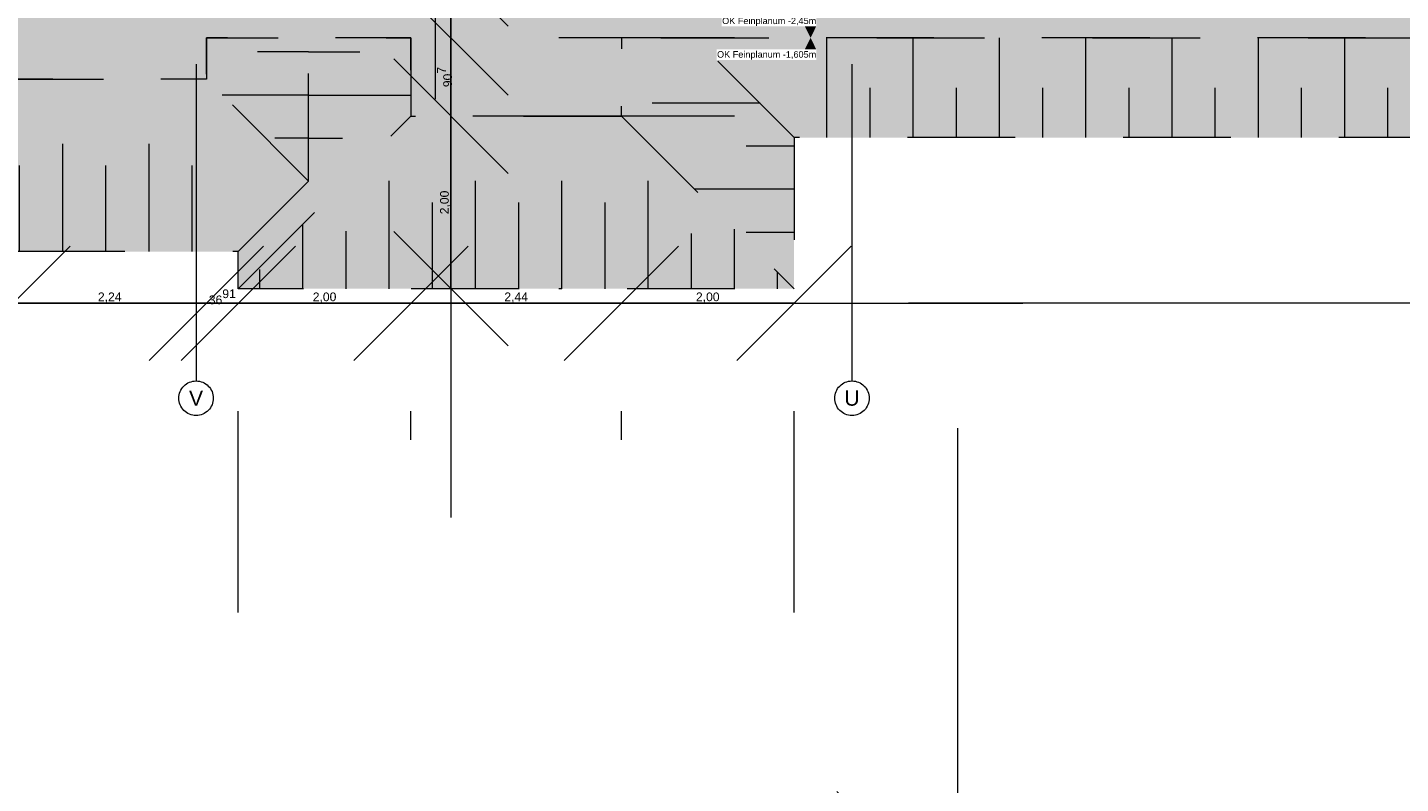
# Model space of a CAD drawing. Header units: metres. Extents: x -3716 to 31, y -1854 to 706.
# Tile 34 of 207: x -2430 to -2231, y -203 to -93. Entities that reach past the tile are written whole.
import ezdxf

# ---------------------------------------------------------------- set-up
doc = ezdxf.new("R2010")
doc.units = ezdxf.units.M
doc.header["$LTSCALE"] = 1.25
doc.header["$PDMODE"] = 1
doc.header["$PDSIZE"] = -2
for name, pattern in [('Linienart-34', [4.233, 2.116, -2.117]), ('Linienart-53', [5.291531, 3.175, -1.058062, 0.352704, -0.705764]), ('VW-01 Strichlinie kurz', [1.999894, 0.999947, -0.999947])]:
    doc.linetypes.add(name, pattern=pattern)
doc.layers.get('0').update_dxf_attribs({"lineweight": 25})
for name, color, linetype, lineweight in [('30 -32 Gründung-Baugrube', 7, 'VW-01 Strichlinie kurz', 9), ('70 -71 Achsen- 1 Gebäudeachsen', 7, 'Linienart-53', 18), ('70 -73 Bauteildarst.- 2 verdeckt 0.15', 7, 'Linienart-34', 15), ('Keine', 7, 'Continuous', 9)]:
    doc.layers.add(name, color=color, linetype=linetype, lineweight=lineweight)
doc.layers.add('70 -72 Beschriftung- 1 Beschriftung allgemein', color=7, linetype='Continuous', lineweight=9, true_color=0xff6633)
doc.layers.add('70 -76 Bemaßung- 2 Allgemein', color=7, linetype='Continuous', lineweight=5, true_color=0x6666cc)
doc.styles.add('Arial', font='arial.ttf')
doc.dimstyles.new('k+k_klein', dxfattribs={"dimtxt": 1.258608, "dimasz": 1.3255, "dimexe": 1.25, "dimexo": 3.75, "dimgap": 0.125, "dimtad": 1, "dimdec": 3, "dimtxsty": 'Arial', "dimblk": 'VW_SLASH', "dimblk1": 'VW_SLASH', "dimblk2": 'VW_SLASH', "dimcen": 0, "dimdle": 0.625, "dimadec": 3, "dimazin": 0, "dimtfac": 0.75, "dimtdec": 3, "dimtix": 1, "dimtmove": 0, "dimatfit": 0, "dimldrblk": 'VW_FILLEDARROW', "dimfxlon": 1, "dimfrac": 2, "dimtolj": 1, "dimarcsym": 0})
doc.dimstyles.new('SIA_DIN1356', dxfattribs={"dimtxt": 1.258608, "dimasz": 2.80603, "dimexe": 2.5, "dimexo": 3.75, "dimgap": 0.625, "dimtad": 1, "dimdec": 3, "dimtxsty": 'Arial', "dimblk": 'VW_SLASH-1', "dimblk1": 'VW_SLASH-1', "dimblk2": 'VW_SLASH-1', "dimcen": 0, "dimdle": 2.5, "dimadec": 3, "dimazin": 0, "dimtfac": 1, "dimtdec": 3, "dimtix": 1, "dimtmove": 0, "dimatfit": 0, "dimldrblk": 'VW_FILLEDARROW-1', "dimfxl": 1, "dimfrac": 2, "dimtolj": 1, "dimarcsym": 0})

# ---------------------------------------------------------------- blocks, each defined once
blk = doc.blocks.new('Gruppe-9')
at = {"layer": '70 -73 Bauteildarst.- 2 verdeckt 0.15', "flags": 128}
blk.add_lwpolyline([(-165.046, -39.997), (-164.046, -39.997), (-164.046, -43.097), (-165.046, -43.097)], close=True, dxfattribs=at)
blk = doc.blocks.new('Gruppe-11')
at = {"layer": '70 -73 Bauteildarst.- 2 verdeckt 0.15', "color": 7}
blk.add_blockref('Gruppe-9', (0, 0), dxfattribs=at)
blk = doc.blocks.new('Gruppe-26')
at = {"layer": '30 -32 Gründung-Baugrube', "color": 7, "transparency": 33554687}
for p, q in [((-160.511, -43.352), (-160.511, -42.197)), ((-159.511, -43.352), (-159.511, -42.197)), ((-158.511, -43.352), (-158.511, -42.197)), ((-157.511, -43.352), (-157.511, -42.197)), ((-156.511, -43.352), (-156.511, -42.197)), ((-155.511, -43.352), (-155.511, -42.197)), ((-154.511, -43.352), (-154.511, -42.197)), ((-160.011, -43.352), (-160.011, -42.775)), ((-159.011, -43.352), (-159.011, -42.775)), ((-158.011, -43.352), (-158.011, -42.775)), ((-157.011, -43.352), (-157.011, -42.775)), ((-156.011, -43.352), (-156.011, -42.775)), ((-155.011, -43.352), (-155.011, -42.775)), ((-154.011, -43.352), (-154.011, -42.775))]:
    blk.add_line(p, q, dxfattribs=at)
blk = doc.blocks.new('Gruppe-93')
at = {"layer": '30 -32 Gründung-Baugrube', "color": 7, "transparency": 33554687}
for p, q in [((-164.582, -45.104), (-164.582, -43.104)), ((-163.582, -45.104), (-163.582, -43.104)), ((-165.582, -45.104), (-165.582, -43.326)), ((-162.582, -45.104), (-162.582, -43.38)), ((-165.082, -45.104), (-165.082, -44.104)), ((-164.082, -45.104), (-164.082, -44.104)), ((-163.082, -45.104), (-163.082, -44.104)), ((-166.582, -45.104), (-166.582, -44.354)), ((-166.082, -45.104), (-166.082, -44.437)), ((-162.082, -45.104), (-162.082, -44.464)), ((-161.582, -45.104), (-161.582, -44.414)), ((-167.082, -45.104), (-167.082, -44.882)), ((-161.082, -45.104), (-161.082, -44.908))]:
    blk.add_line(p, q, dxfattribs=at)
blk = doc.blocks.new('Gruppe-94')
at = {"layer": '30 -32 Gründung-Baugrube', "color": 7, "transparency": 33554687}
for p, q in [((-166.517, -42.359), (-165.925, -42.359)), ((-166.517, -42.859), (-165.332, -42.859)), ((-166.517, -43.359), (-166.124, -43.359))]:
    blk.add_line(p, q, dxfattribs=at)
blk = doc.blocks.new('Gruppe-95')
at = {"layer": '30 -32 Gründung-Baugrube', "color": 7, "transparency": 33554687}
for p, q in [((-166.517, -42.359), (-167.109, -42.359)), ((-166.517, -42.859), (-167.519, -42.859)), ((-166.517, -43.359), (-166.909, -43.359))]:
    blk.add_line(p, q, dxfattribs=at)
blk = doc.blocks.new('Gruppe-96')
at = {"layer": '30 -32 Gründung-Baugrube', "color": 7, "transparency": 33554687}
for p, q in [((-173.365, -44.674), (-173.365, -42.674)), ((-172.365, -44.674), (-172.365, -42.674)), ((-169.365, -44.674), (-169.365, -42.674)), ((-168.365, -44.674), (-168.365, -42.674)), ((-174.365, -44.674), (-174.365, -42.896)), ((-170.365, -44.674), (-170.365, -43.104)), ((-171.365, -44.674), (-171.365, -43.206)), ((-173.865, -44.674), (-173.865, -43.674)), ((-172.865, -44.674), (-172.865, -43.674)), ((-171.865, -44.674), (-171.865, -43.674)), ((-170.865, -44.674), (-170.865, -43.674)), ((-169.865, -44.674), (-169.865, -43.674)), ((-168.865, -44.674), (-168.865, -43.674)), ((-167.865, -44.674), (-167.865, -43.674)), ((-175.365, -44.674), (-175.365, -43.785)), ((-174.865, -44.674), (-174.865, -44.007)), ((-175.865, -44.674), (-175.865, -44.452))]:
    blk.add_line(p, q, dxfattribs=at)
blk = doc.blocks.new('Gruppe-153')
at = {"layer": '30 -32 Gründung-Baugrube', "color": 7, "transparency": 33554687}
for p, q in [((-166.517, -43.859), (-166.517, -42.197)), ((-160.892, -43.352), (-162.047, -42.197)), ((-166.517, -43.859), (-167.701, -42.674)), ((-161.286, -42.952), (-162.892, -42.952)), ((-167.332, -45.104), (-165.332, -43.104)), ((-162.892, -43.104), (-160.892, -45.104)), ((-160.892, -43.452), (-161.447, -43.452)), ((-167.332, -44.674), (-166.517, -43.859)), ((-160.892, -43.952), (-162.044, -43.952)), ((-160.892, -44.452), (-161.447, -44.452))]:
    blk.add_line(p, q, dxfattribs=at)
for name in ['Gruppe-26', 'Gruppe-95', 'Gruppe-94', 'Gruppe-96', 'Gruppe-93']:
    blk.add_blockref(name, (0, 0), dxfattribs=at)
blk = doc.blocks.new('Gruppe-468')
at = {"color": 255}
blk.add_wipeout([(-161.731, -42.063), (-160.635, -42.063), (-160.635, -41.942), (-161.731, -41.942)], dxfattribs=at).dxf.layer = '70 -76 Bemaßung- 2 Allgemein'
at = {"layer": '70 -76 Bemaßung- 2 Allgemein', "color": 7, "linetype": 'Continuous'}
blk.add_solid([(-160.635, -42.063), (-160.701, -42.197), (-160.768, -42.063)], dxfattribs=at)
at = {"layer": '70 -76 Bemaßung- 2 Allgemein', "insert": (-160.635, -42.06), "char_height": 0.07552, "attachment_point": 9, "line_spacing_factor": 0.973705, "style": 'Arial'}
blk.add_mtext('OK Feinplanum -2,45m', dxfattribs=at)
blk = doc.blocks.new('Gruppe-470')
at = {"color": 255}
blk.add_wipeout([(-161.79, -42.452), (-160.635, -42.452), (-160.635, -42.33), (-161.79, -42.33)], dxfattribs=at).dxf.layer = '70 -76 Bemaßung- 2 Allgemein'
at = {"layer": '70 -76 Bemaßung- 2 Allgemein', "color": 7, "linetype": 'Continuous'}
blk.add_solid([(-160.635, -42.33), (-160.701, -42.197), (-160.768, -42.33)], dxfattribs=at)
at = {"layer": '70 -76 Bemaßung- 2 Allgemein', "insert": (-160.635, -42.449), "char_height": 0.07552, "attachment_point": 9, "line_spacing_factor": 0.973705, "style": 'Arial'}
blk.add_mtext('OK Feinplanum -1,605m', dxfattribs=at)
blk = doc.blocks.new('VW_SLASH')
at = {"color": 0, "linetype": 'ByBlock', "lineweight": -2, "transparency": 16777216}
blk.add_line((0.472, 0), (-1, 0), dxfattribs=at)
at = {"color": 0, "lineweight": 5, "transparency": 16777216, "flags": 128}
blk.add_lwpolyline([(0.5, 0.5), (-0.5, -0.5)], dxfattribs=at)
blk = doc.blocks.new('*D534')
at = {"layer": '70 -76 Bemaßung- 2 Allgemein', "color": 0, "lineweight": -2}
for p, q in [((-175.44, -45.272), (-176.766, -45.272)), ((-171.875, -45.272), (-174.115, -45.272)), ((-170.549, -45.272), (-169.224, -45.272)), ((-174.115, -46.424), (-174.115, -46.522)), ((-171.875, -46.424), (-171.875, -46.522))]:
    blk.add_line(p, q, dxfattribs=at)
at = {"layer": 'Defpoints', "color": 0}
for p in [(-174.115, -42.674), (-171.875, -42.674), (-174.115, -45.272)]:
    blk.add_point(p, dxfattribs=at)
at = {"layer": '70 -76 Bemaßung- 2 Allgemein', "color": 0, "lineweight": -2, "xscale": 1.32550048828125, "yscale": 1.32550048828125, "zscale": 1.32550048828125}
blk.add_blockref('VW_SLASH', (-174.115, -45.272), dxfattribs=at)
at = {"layer": '70 -76 Bemaßung- 2 Allgemein', "color": 0, "lineweight": -2, "xscale": 1.32550048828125, "yscale": 1.32550048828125, "zscale": 1.32550048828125, "rotation": 180}
blk.add_blockref('VW_SLASH', (-171.875, -45.272), dxfattribs=at)
at = {"layer": '70 -76 Bemaßung- 2 Allgemein', "color": 0, "insert": (-172.995, -45.207), "char_height": 0.1007, "attachment_point": 5, "style": 'Arial'}
blk.add_mtext('\\A1;2,24', dxfattribs=at)
blk = doc.blocks.new('VW_FILLEDARROW')
at = {"linetype": 'Continuous', "lineweight": 0, "transparency": 16777216}
blk.add_hatch(color=0, dxfattribs=at).paths.add_polyline_path([(-2.829, 0.758), (0, 0), (-2.829, -0.758)])
at = {"color": 0, "lineweight": 5, "transparency": 16777216, "flags": 128}
blk.add_lwpolyline([(-2.829, 0.758), (0, 0), (-2.829, -0.758)], close=True, dxfattribs=at)
blk = doc.blocks.new('*D535')
at = {"layer": '70 -76 Bemaßung- 2 Allgemein', "color": 0, "lineweight": -2}
for p, q in [((-173.2, -45.272), (-174.526, -45.272)), ((-169.941, -45.272), (-171.875, -45.272)), ((-168.616, -45.272), (-167.29, -45.272)), ((-171.875, -46.424), (-171.875, -46.522)), ((-169.941, -46.424), (-169.941, -46.522))]:
    blk.add_line(p, q, dxfattribs=at)
at = {"layer": 'Defpoints', "color": 0}
for p in [(-171.875, -42.674), (-169.941, -42.674), (-171.875, -45.272)]:
    blk.add_point(p, dxfattribs=at)
at = {"layer": '70 -76 Bemaßung- 2 Allgemein', "color": 0, "lineweight": -2, "xscale": 1.32550048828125, "yscale": 1.32550048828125, "zscale": 1.32550048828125}
blk.add_blockref('VW_SLASH', (-171.875, -45.272), dxfattribs=at)
at = {"layer": '70 -76 Bemaßung- 2 Allgemein', "color": 0, "lineweight": -2, "xscale": 1.32550048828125, "yscale": 1.32550048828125, "zscale": 1.32550048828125, "rotation": 180}
blk.add_blockref('VW_SLASH', (-169.941, -45.272), dxfattribs=at)
at = {"layer": '70 -76 Bemaßung- 2 Allgemein', "color": 0, "insert": (-170.908, -45.189), "char_height": 0.10069, "attachment_point": 5, "style": 'Arial'}
blk.add_mtext('\\A1;1,93\\S33^ ;', dxfattribs=at)
blk = doc.blocks.new('*D536')
at = {"layer": '70 -76 Bemaßung- 2 Allgemein', "color": 0, "lineweight": -2}
for p, q in [((-171.267, -45.272), (-172.592, -45.272)), ((-167.701, -45.272), (-169.941, -45.272)), ((-166.376, -45.272), (-165.05, -45.272)), ((-169.941, -46.424), (-169.941, -46.522)), ((-167.701, -46.424), (-167.701, -46.522))]:
    blk.add_line(p, q, dxfattribs=at)
at = {"layer": 'Defpoints', "color": 0}
for p in [(-169.941, -42.674), (-167.701, -42.674), (-169.941, -45.272)]:
    blk.add_point(p, dxfattribs=at)
at = {"layer": '70 -76 Bemaßung- 2 Allgemein', "color": 0, "lineweight": -2, "xscale": 1.32550048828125, "yscale": 1.32550048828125, "zscale": 1.32550048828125}
blk.add_blockref('VW_SLASH', (-169.941, -45.272), dxfattribs=at)
at = {"layer": '70 -76 Bemaßung- 2 Allgemein', "color": 0, "lineweight": -2, "xscale": 1.32550048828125, "yscale": 1.32550048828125, "zscale": 1.32550048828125, "rotation": 180}
blk.add_blockref('VW_SLASH', (-167.701, -45.272), dxfattribs=at)
at = {"layer": '70 -76 Bemaßung- 2 Allgemein', "color": 0, "insert": (-168.821, -45.207), "char_height": 0.1007, "attachment_point": 5, "style": 'Arial'}
blk.add_mtext('\\A1;2,24', dxfattribs=at)
blk = doc.blocks.new('*D537')
at = {"layer": '70 -76 Bemaßung- 2 Allgemein', "color": 0, "lineweight": -2}
for p, q in [((-169.027, -45.272), (-170.352, -45.272)), ((-167.332, -45.272), (-167.701, -45.272)), ((-166.007, -45.272), (-164.681, -45.272)), ((-167.701, -46.424), (-167.701, -46.522)), ((-167.332, -48.854), (-167.332, -46.522))]:
    blk.add_line(p, q, dxfattribs=at)
at = {"layer": 'Defpoints', "color": 0}
for p in [(-167.701, -42.674), (-167.332, -45.104), (-167.701, -45.272)]:
    blk.add_point(p, dxfattribs=at)
at = {"layer": '70 -76 Bemaßung- 2 Allgemein', "color": 0, "lineweight": -2, "xscale": 1.32550048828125, "yscale": 1.32550048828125, "zscale": 1.32550048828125}
blk.add_blockref('VW_SLASH', (-167.701, -45.272), dxfattribs=at)
at = {"layer": '70 -76 Bemaßung- 2 Allgemein', "color": 0, "lineweight": -2, "xscale": 1.32550048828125, "yscale": 1.32550048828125, "zscale": 1.32550048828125, "rotation": 180}
blk.add_blockref('VW_SLASH', (-167.332, -45.272), dxfattribs=at)
at = {"layer": '70 -76 Bemaßung- 2 Allgemein', "color": 0, "insert": (-167.517, -45.198), "char_height": 0.10069, "attachment_point": 5, "style": 'Arial'}
blk.add_mtext('\\A1;36\\S91^ ;', dxfattribs=at)
blk = doc.blocks.new('*D538')
at = {"layer": '70 -76 Bemaßung- 2 Allgemein', "color": 0, "lineweight": -2}
for p, q in [((-168.658, -45.272), (-169.983, -45.272)), ((-165.332, -45.272), (-167.332, -45.272)), ((-164.007, -45.272), (-162.681, -45.272)), ((-167.332, -48.854), (-167.332, -46.522)), ((-165.332, -46.854), (-165.332, -46.522))]:
    blk.add_line(p, q, dxfattribs=at)
at = {"layer": 'Defpoints', "color": 0}
for p in [(-165.332, -43.104), (-167.332, -45.104), (-167.332, -45.272)]:
    blk.add_point(p, dxfattribs=at)
at = {"layer": '70 -76 Bemaßung- 2 Allgemein', "color": 0, "lineweight": -2, "xscale": 1.32550048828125, "yscale": 1.32550048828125, "zscale": 1.32550048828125}
blk.add_blockref('VW_SLASH', (-167.332, -45.272), dxfattribs=at)
at = {"layer": '70 -76 Bemaßung- 2 Allgemein', "color": 0, "lineweight": -2, "xscale": 1.32550048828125, "yscale": 1.32550048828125, "zscale": 1.32550048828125, "rotation": 180}
blk.add_blockref('VW_SLASH', (-165.332, -45.272), dxfattribs=at)
at = {"layer": '70 -76 Bemaßung- 2 Allgemein', "color": 0, "insert": (-166.332, -45.207), "char_height": 0.1007, "attachment_point": 5, "style": 'Arial'}
blk.add_mtext('\\A1;2,00', dxfattribs=at)
blk = doc.blocks.new('*D539')
at = {"layer": '70 -76 Bemaßung- 2 Allgemein', "color": 0, "lineweight": -2}
for p, q in [((-166.658, -45.272), (-167.983, -45.272)), ((-162.892, -45.272), (-165.332, -45.272)), ((-161.567, -45.272), (-160.241, -45.272)), ((-165.332, -46.854), (-165.332, -46.522)), ((-162.892, -46.854), (-162.892, -46.522))]:
    blk.add_line(p, q, dxfattribs=at)
at = {"layer": 'Defpoints', "color": 0}
for p in [(-165.332, -43.104), (-162.892, -43.104), (-165.332, -45.272)]:
    blk.add_point(p, dxfattribs=at)
at = {"layer": '70 -76 Bemaßung- 2 Allgemein', "color": 0, "lineweight": -2, "xscale": 1.32550048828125, "yscale": 1.32550048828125, "zscale": 1.32550048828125}
blk.add_blockref('VW_SLASH', (-165.332, -45.272), dxfattribs=at)
at = {"layer": '70 -76 Bemaßung- 2 Allgemein', "color": 0, "lineweight": -2, "xscale": 1.32550048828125, "yscale": 1.32550048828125, "zscale": 1.32550048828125, "rotation": 180}
blk.add_blockref('VW_SLASH', (-162.892, -45.272), dxfattribs=at)
at = {"layer": '70 -76 Bemaßung- 2 Allgemein', "color": 0, "insert": (-164.112, -45.207), "char_height": 0.1007, "attachment_point": 5, "style": 'Arial'}
blk.add_mtext('\\A1;2,44', dxfattribs=at)
blk = doc.blocks.new('*D540')
at = {"layer": '70 -76 Bemaßung- 2 Allgemein', "color": 0, "lineweight": -2}
for p, q in [((-164.218, -45.272), (-165.543, -45.272)), ((-160.892, -45.272), (-162.892, -45.272)), ((-159.567, -45.272), (-158.241, -45.272)), ((-162.892, -46.854), (-162.892, -46.522)), ((-160.892, -48.854), (-160.892, -46.522))]:
    blk.add_line(p, q, dxfattribs=at)
at = {"layer": 'Defpoints', "color": 0}
for p in [(-162.892, -43.104), (-160.892, -45.104), (-162.892, -45.272)]:
    blk.add_point(p, dxfattribs=at)
at = {"layer": '70 -76 Bemaßung- 2 Allgemein', "color": 0, "lineweight": -2, "xscale": 1.32550048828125, "yscale": 1.32550048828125, "zscale": 1.32550048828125}
blk.add_blockref('VW_SLASH', (-162.892, -45.272), dxfattribs=at)
at = {"layer": '70 -76 Bemaßung- 2 Allgemein', "color": 0, "lineweight": -2, "xscale": 1.32550048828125, "yscale": 1.32550048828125, "zscale": 1.32550048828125, "rotation": 180}
blk.add_blockref('VW_SLASH', (-160.892, -45.272), dxfattribs=at)
at = {"layer": '70 -76 Bemaßung- 2 Allgemein', "color": 0, "insert": (-161.892, -45.207), "char_height": 0.1007, "attachment_point": 5, "style": 'Arial'}
blk.add_mtext('\\A1;2,00', dxfattribs=at)
blk = doc.blocks.new('*D541')
at = {"layer": '70 -76 Bemaßung- 2 Allgemein', "color": 0, "lineweight": -2}
for p, q in [((-100.79, -45.272), (-159.567, -45.272)), ((-160.892, -48.854), (-160.892, -46.522)), ((-99.465, -48.424), (-99.465, -46.522))]:
    blk.add_line(p, q, dxfattribs=at)
at = {"layer": 'Defpoints', "color": 0}
for p in [(-99.465, -44.674), (-160.892, -45.104), (-160.892, -45.272)]:
    blk.add_point(p, dxfattribs=at)
at = {"layer": '70 -76 Bemaßung- 2 Allgemein', "color": 0, "lineweight": -2, "xscale": 1.32550048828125, "yscale": 1.32550048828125, "zscale": 1.32550048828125, "rotation": 180}
blk.add_blockref('VW_SLASH', (-160.892, -45.272), dxfattribs=at)
at = {"layer": '70 -76 Bemaßung- 2 Allgemein', "color": 0, "lineweight": -2, "xscale": 1.32550048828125, "yscale": 1.32550048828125, "zscale": 1.32550048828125}
blk.add_blockref('VW_SLASH', (-99.465, -45.272), dxfattribs=at)
at = {"layer": '70 -76 Bemaßung- 2 Allgemein', "color": 0, "insert": (-130.179, -45.189), "char_height": 0.10069, "attachment_point": 5, "style": 'Arial'}
blk.add_mtext('\\A1;61,42\\S76^ ;', dxfattribs=at)
blk = doc.blocks.new('*D705')
at = {"layer": '70 -76 Bemaßung- 2 Allgemein', "color": 0, "lineweight": -2}
for p, q in [((-164.868, -37.834), (-164.868, -36.508)), ((-164.868, -39.447), (-164.868, -39.159)), ((-162.427, -39.159), (-163.618, -39.159)), ((-168.071, -39.447), (-166.118, -39.447)), ((-164.868, -40.773), (-164.868, -42.098))]:
    blk.add_line(p, q, dxfattribs=at)
at = {"layer": 'Defpoints', "color": 0}
for p in [(-166.177, -39.159), (-164.868, -39.159), (-164.321, -39.447)]:
    blk.add_point(p, dxfattribs=at)
at = {"layer": '70 -76 Bemaßung- 2 Allgemein', "color": 0, "lineweight": -2, "xscale": 1.32550048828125, "yscale": 1.32550048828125, "zscale": 1.32550048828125}
for p, rotation in [((-164.868, -39.159), 270), ((-164.868, -39.447), 90)]:
    blk.add_blockref('VW_SLASH', p, dxfattribs=dict(at, rotation=rotation))
at = {"layer": '70 -76 Bemaßung- 2 Allgemein', "color": 0, "insert": (-164.942, -39.303), "char_height": 0.10069, "attachment_point": 5, "rotation": 90, "style": 'Arial'}
blk.add_mtext('\\A1;28\\S8^ ;', dxfattribs=at)
blk = doc.blocks.new('*D706')
at = {"layer": '70 -76 Bemaßung- 2 Allgemein', "color": 0, "lineweight": -2}
for p, q in [((-164.868, -38.122), (-164.868, -36.796)), ((-168.071, -39.447), (-166.118, -39.447)), ((-164.868, -40.004), (-164.868, -39.447)), ((-161.582, -40.004), (-163.618, -40.004)), ((-164.868, -41.33), (-164.868, -42.655))]:
    blk.add_line(p, q, dxfattribs=at)
at = {"layer": 'Defpoints', "color": 0}
for p in [(-164.868, -39.447), (-164.321, -39.447), (-165.332, -40.004)]:
    blk.add_point(p, dxfattribs=at)
at = {"layer": '70 -76 Bemaßung- 2 Allgemein', "color": 0, "lineweight": -2, "xscale": 1.32550048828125, "yscale": 1.32550048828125, "zscale": 1.32550048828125}
for p, rotation in [((-164.868, -39.447), 270), ((-164.868, -40.004), 90)]:
    blk.add_blockref('VW_SLASH', p, dxfattribs=dict(at, rotation=rotation))
at = {"layer": '70 -76 Bemaßung- 2 Allgemein', "color": 0, "insert": (-164.941, -39.726), "char_height": 0.10069, "attachment_point": 5, "rotation": 90, "style": 'Arial'}
blk.add_mtext('\\A1;55\\S7^ ;', dxfattribs=at)
blk = doc.blocks.new('*D707')
at = {"layer": '70 -76 Bemaßung- 2 Allgemein', "color": 0, "lineweight": -2}
for p, q in [((-164.868, -38.679), (-164.868, -37.353)), ((-164.868, -41.397), (-164.868, -40.004)), ((-161.582, -40.004), (-163.618, -40.004)), ((-161.582, -41.397), (-163.618, -41.397)), ((-164.868, -42.723), (-164.868, -44.048))]:
    blk.add_line(p, q, dxfattribs=at)
at = {"layer": 'Defpoints', "color": 0}
for p in [(-165.332, -40.004), (-164.868, -40.004), (-165.332, -41.397)]:
    blk.add_point(p, dxfattribs=at)
at = {"layer": '70 -76 Bemaßung- 2 Allgemein', "color": 0, "lineweight": -2, "xscale": 1.32550048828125, "yscale": 1.32550048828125, "zscale": 1.32550048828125}
for p, rotation in [((-164.868, -40.004), 270), ((-164.868, -41.397), 90)]:
    blk.add_blockref('VW_SLASH', p, dxfattribs=dict(at, rotation=rotation))
at = {"layer": '70 -76 Bemaßung- 2 Allgemein', "color": 0, "insert": (-164.951, -40.701), "char_height": 0.10069, "attachment_point": 5, "rotation": 90, "style": 'Arial'}
blk.add_mtext('\\A1;1,39\\S3^ ;', dxfattribs=at)
blk = doc.blocks.new('*D708')
at = {"layer": '70 -76 Bemaßung- 2 Allgemein', "color": 0, "lineweight": -2}
for p, q in [((-164.868, -40.072), (-164.868, -38.746)), ((-164.868, -42.197), (-164.868, -41.397)), ((-161.582, -41.397), (-163.618, -41.397)), ((-161.582, -42.197), (-163.618, -42.197)), ((-164.868, -43.523), (-164.868, -44.848))]:
    blk.add_line(p, q, dxfattribs=at)
at = {"layer": 'Defpoints', "color": 0}
for p in [(-165.332, -41.397), (-164.868, -41.397), (-165.332, -42.197)]:
    blk.add_point(p, dxfattribs=at)
at = {"layer": '70 -76 Bemaßung- 2 Allgemein', "color": 0, "lineweight": -2, "xscale": 1.32550048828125, "yscale": 1.32550048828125, "zscale": 1.32550048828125}
for p, rotation in [((-164.868, -41.397), 270), ((-164.868, -42.197), 90)]:
    blk.add_blockref('VW_SLASH', p, dxfattribs=dict(at, rotation=rotation))
at = {"layer": '70 -76 Bemaßung- 2 Allgemein', "color": 0, "insert": (-164.925, -41.797), "char_height": 0.1007, "attachment_point": 5, "rotation": 90, "style": 'Arial'}
blk.add_mtext('\\A1;80', dxfattribs=at)
blk = doc.blocks.new('*D709')
at = {"layer": '70 -76 Bemaßung- 2 Allgemein', "color": 0, "lineweight": -2}
for p, q in [((-164.868, -40.872), (-164.868, -39.546)), ((-164.868, -43.104), (-164.868, -42.197)), ((-161.582, -42.197), (-163.618, -42.197)), ((-161.582, -43.104), (-163.618, -43.104)), ((-164.868, -44.43), (-164.868, -45.755))]:
    blk.add_line(p, q, dxfattribs=at)
at = {"layer": 'Defpoints', "color": 0}
for p in [(-165.332, -42.197), (-164.868, -42.197), (-165.332, -43.104)]:
    blk.add_point(p, dxfattribs=at)
at = {"layer": '70 -76 Bemaßung- 2 Allgemein', "color": 0, "lineweight": -2, "xscale": 1.32550048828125, "yscale": 1.32550048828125, "zscale": 1.32550048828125}
for p, rotation in [((-164.868, -42.197), 270), ((-164.868, -43.104), 90)]:
    blk.add_blockref('VW_SLASH', p, dxfattribs=dict(at, rotation=rotation))
at = {"layer": '70 -76 Bemaßung- 2 Allgemein', "color": 0, "insert": (-164.941, -42.651), "char_height": 0.10069, "attachment_point": 5, "rotation": 90, "style": 'Arial'}
blk.add_mtext('\\A1;90\\S7^ ;', dxfattribs=at)
blk = doc.blocks.new('*D710')
at = {"layer": '70 -76 Bemaßung- 2 Allgemein', "color": 0, "lineweight": -2}
for p, q in [((-164.868, -41.779), (-164.868, -40.453)), ((-164.868, -45.104), (-164.868, -43.104)), ((-161.582, -43.104), (-163.618, -43.104)), ((-163.582, -45.104), (-163.618, -45.104)), ((-164.868, -46.43), (-164.868, -47.755))]:
    blk.add_line(p, q, dxfattribs=at)
at = {"layer": 'Defpoints', "color": 0}
for p in [(-165.332, -43.104), (-164.868, -43.104), (-167.332, -45.104)]:
    blk.add_point(p, dxfattribs=at)
at = {"layer": '70 -76 Bemaßung- 2 Allgemein', "color": 0, "lineweight": -2, "xscale": 1.32550048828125, "yscale": 1.32550048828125, "zscale": 1.32550048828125}
for p, rotation in [((-164.868, -43.104), 270), ((-164.868, -45.104), 90)]:
    blk.add_blockref('VW_SLASH', p, dxfattribs=dict(at, rotation=rotation))
at = {"layer": '70 -76 Bemaßung- 2 Allgemein', "color": 0, "insert": (-164.934, -44.104), "char_height": 0.1007, "attachment_point": 5, "rotation": 90, "style": 'Arial'}
blk.add_mtext('\\A1;2,00', dxfattribs=at)
blk = doc.blocks.new('_Achsen (3D)')
at = {"layer": '70 -71 Achsen- 1 Gebäudeachsen', "transparency": 33554687}
for p, q in [((-167.821, 3.8), (-167.821, -46.172)), ((-160.221, 3.8), (-160.221, -46.172))]:
    blk.add_line(p, q, dxfattribs=at)
at = {"color": 255, "transparency": 33554687}
for points in [[(-167.821, -46.172), (-167.801, -46.173), (-167.782, -46.176), (-167.763, -46.181), (-167.744, -46.187), (-167.727, -46.196), (-167.71, -46.206), (-167.694, -46.217), (-167.68, -46.231), (-167.666, -46.245), (-167.655, -46.261), (-167.645, -46.278), (-167.636, -46.296), (-167.63, -46.314), (-167.625, -46.333), (-167.622, -46.352), (-167.621, -46.372), (-167.622, -46.392), (-167.625, -46.411), (-167.63, -46.43), (-167.636, -46.449), (-167.645, -46.466), (-167.655, -46.483), (-167.666, -46.499), (-167.68, -46.513), (-167.694, -46.527), (-167.71, -46.538), (-167.727, -46.548), (-167.744, -46.557), (-167.763, -46.563), (-167.782, -46.568), (-167.801, -46.571), (-167.821, -46.572), (-167.841, -46.571), (-167.86, -46.568), (-167.879, -46.563), (-167.898, -46.557), (-167.915, -46.548), (-167.932, -46.538), (-167.948, -46.527), (-167.962, -46.513), (-167.976, -46.499), (-167.987, -46.483), (-167.997, -46.466), (-168.006, -46.449), (-168.012, -46.43), (-168.017, -46.411), (-168.02, -46.392), (-168.021, -46.372), (-168.02, -46.352), (-168.017, -46.333), (-168.012, -46.314), (-168.006, -46.296), (-167.997, -46.278), (-167.987, -46.261), (-167.976, -46.245), (-167.962, -46.231), (-167.948, -46.217), (-167.932, -46.206), (-167.915, -46.196), (-167.898, -46.187), (-167.879, -46.181), (-167.86, -46.176), (-167.841, -46.173)], [(-160.221, -46.172), (-160.201, -46.173), (-160.182, -46.176), (-160.163, -46.181), (-160.144, -46.187), (-160.127, -46.196), (-160.11, -46.206), (-160.094, -46.217), (-160.08, -46.231), (-160.066, -46.245), (-160.055, -46.261), (-160.045, -46.278), (-160.036, -46.296), (-160.03, -46.314), (-160.025, -46.333), (-160.022, -46.352), (-160.021, -46.372), (-160.022, -46.392), (-160.025, -46.411), (-160.03, -46.43), (-160.036, -46.449), (-160.045, -46.466), (-160.055, -46.483), (-160.066, -46.499), (-160.08, -46.513), (-160.094, -46.527), (-160.11, -46.538), (-160.127, -46.548), (-160.144, -46.557), (-160.163, -46.563), (-160.182, -46.568), (-160.201, -46.571), (-160.221, -46.572), (-160.241, -46.571), (-160.26, -46.568), (-160.279, -46.563), (-160.298, -46.557), (-160.315, -46.548), (-160.332, -46.538), (-160.348, -46.527), (-160.362, -46.513), (-160.376, -46.499), (-160.387, -46.483), (-160.397, -46.466), (-160.406, -46.449), (-160.412, -46.43), (-160.417, -46.411), (-160.42, -46.392), (-160.421, -46.372), (-160.42, -46.352), (-160.417, -46.333), (-160.412, -46.314), (-160.406, -46.296), (-160.397, -46.278), (-160.387, -46.261), (-160.376, -46.245), (-160.362, -46.231), (-160.348, -46.217), (-160.332, -46.206), (-160.315, -46.196), (-160.298, -46.187), (-160.279, -46.181), (-160.26, -46.176), (-160.241, -46.173)]]:
    blk.add_wipeout(points, dxfattribs=at).dxf.layer = 'Keine'
at = {"layer": 'Keine', "transparency": 33554687, "flags": 128}
for points in [[(-167.821, -46.172), (-167.801, -46.173), (-167.782, -46.176), (-167.763, -46.181), (-167.744, -46.187), (-167.727, -46.196), (-167.71, -46.206), (-167.694, -46.217), (-167.68, -46.231), (-167.666, -46.245), (-167.655, -46.261), (-167.645, -46.278), (-167.636, -46.296), (-167.63, -46.314), (-167.625, -46.333), (-167.622, -46.352), (-167.621, -46.372), (-167.622, -46.392), (-167.625, -46.411), (-167.63, -46.43), (-167.636, -46.449), (-167.645, -46.466), (-167.655, -46.483), (-167.666, -46.499), (-167.68, -46.513), (-167.694, -46.527), (-167.71, -46.538), (-167.727, -46.548), (-167.744, -46.557), (-167.763, -46.563), (-167.782, -46.568), (-167.801, -46.571), (-167.821, -46.572), (-167.841, -46.571), (-167.86, -46.568), (-167.879, -46.563), (-167.898, -46.557), (-167.915, -46.548), (-167.932, -46.538), (-167.948, -46.527), (-167.962, -46.513), (-167.976, -46.499), (-167.987, -46.483), (-167.997, -46.466), (-168.006, -46.449), (-168.012, -46.43), (-168.017, -46.411), (-168.02, -46.392), (-168.021, -46.372), (-168.02, -46.352), (-168.017, -46.333), (-168.012, -46.314), (-168.006, -46.296), (-167.997, -46.278), (-167.987, -46.261), (-167.976, -46.245), (-167.962, -46.231), (-167.948, -46.217), (-167.932, -46.206), (-167.915, -46.196), (-167.898, -46.187), (-167.879, -46.181), (-167.86, -46.176), (-167.841, -46.173)], [(-160.221, -46.172), (-160.201, -46.173), (-160.182, -46.176), (-160.163, -46.181), (-160.144, -46.187), (-160.127, -46.196), (-160.11, -46.206), (-160.094, -46.217), (-160.08, -46.231), (-160.066, -46.245), (-160.055, -46.261), (-160.045, -46.278), (-160.036, -46.296), (-160.03, -46.314), (-160.025, -46.333), (-160.022, -46.352), (-160.021, -46.372), (-160.022, -46.392), (-160.025, -46.411), (-160.03, -46.43), (-160.036, -46.449), (-160.045, -46.466), (-160.055, -46.483), (-160.066, -46.499), (-160.08, -46.513), (-160.094, -46.527), (-160.11, -46.538), (-160.127, -46.548), (-160.144, -46.557), (-160.163, -46.563), (-160.182, -46.568), (-160.201, -46.571), (-160.221, -46.572), (-160.241, -46.571), (-160.26, -46.568), (-160.279, -46.563), (-160.298, -46.557), (-160.315, -46.548), (-160.332, -46.538), (-160.348, -46.527), (-160.362, -46.513), (-160.376, -46.499), (-160.387, -46.483), (-160.397, -46.466), (-160.406, -46.449), (-160.412, -46.43), (-160.417, -46.411), (-160.42, -46.392), (-160.421, -46.372), (-160.42, -46.352), (-160.417, -46.333), (-160.412, -46.314), (-160.406, -46.296), (-160.397, -46.278), (-160.387, -46.261), (-160.376, -46.245), (-160.362, -46.231), (-160.348, -46.217), (-160.332, -46.206), (-160.315, -46.196), (-160.298, -46.187), (-160.279, -46.181), (-160.26, -46.176), (-160.241, -46.173)]]:
    blk.add_lwpolyline(points, close=True, dxfattribs=at)
at = {"layer": 'Keine', "transparency": 33554687, "char_height": 0.176, "attachment_point": 5, "line_spacing_factor": 0.970891, "style": 'Arial'}
for s, insert in [('V', (-167.821, -46.372)), ('U', (-160.221, -46.372))]:
    blk.add_mtext(s, dxfattribs=dict(at, insert=insert))
blk = doc.blocks.new('VW_SLASH-1')
at = {"color": 0, "linetype": 'ByBlock', "lineweight": -2, "transparency": 16777216}
blk.add_line((0.8909, 0), (-1, 0), dxfattribs=at)
at = {"color": 0, "lineweight": 20, "transparency": 16777216, "flags": 128}
blk.add_lwpolyline([(0.5001, 0.5001), (-0.5001, -0.5001)], dxfattribs=at)
blk = doc.blocks.new('*D1492')
at = {"layer": '70 -76 Bemaßung- 2 Allgemein', "color": 0, "lineweight": -2}
for p, q in [((-158.993, 39.377), (-158.993, 42.183)), ((-158.993, 33.831), (-158.993, 36.571)), ((-155.502, 36.571), (-156.493, 36.571)), ((-155.871, 33.831), (-156.493, 33.831)), ((-158.993, 31.025), (-158.993, 28.219))]:
    blk.add_line(p, q, dxfattribs=at)
at = {"layer": 'Defpoints', "color": 0}
for p in [(-159.252, 36.571), (-158.993, 36.571), (-159.621, 33.831)]:
    blk.add_point(p, dxfattribs=at)
at = {"layer": '70 -76 Bemaßung- 2 Allgemein', "color": 0, "lineweight": -2, "xscale": 2.8060302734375, "yscale": 2.8060302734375, "zscale": 2.8060302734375}
for p, rotation in [((-158.993, 36.571), 270), ((-158.993, 33.831), 90)]:
    blk.add_blockref('VW_SLASH-1', p, dxfattribs=dict(at, rotation=rotation))
at = {"layer": '70 -76 Bemaßung- 2 Allgemein', "color": 0, "insert": (-159.104, 35.201), "char_height": 0.1007, "attachment_point": 5, "rotation": 90, "style": 'Arial'}
blk.add_mtext('\\A1;2,74', dxfattribs=at)
blk = doc.blocks.new('VW_FILLEDARROW-1')
at = {"linetype": 'Continuous', "lineweight": 0, "transparency": 16777216}
blk.add_hatch(color=0, dxfattribs=at).paths.add_polyline_path([(-1.4144, 0.379), (0, 0), (-1.4144, -0.379)])
at = {"color": 0, "lineweight": 5, "transparency": 16777216, "flags": 128}
blk.add_lwpolyline([(-1.4144, 0.379), (0, 0), (-1.4144, -0.379)], close=True, dxfattribs=at)
blk = doc.blocks.new('Gruppe-494')
at = {"layer": '70 -76 Bemaßung- 2 Allgemein'}
for base, p1, p2, text, picture, middle in [((-174.1147, -45.27204), (-171.8747, -42.67404), (-174.1147, -42.67404), '2,24', '*D534', (-172.9947, -45.20658)), ((-171.8747, -45.27204), (-169.94139, -42.67404), (-171.8747, -42.67404), '1,93\\S33^ ;', '*D535', (-170.90804, -45.18894)), ((-169.94139, -45.27204), (-167.70139, -42.67404), (-169.94139, -42.67404), '2,24', '*D536', (-168.82139, -45.20658)), ((-167.70139, -45.27204), (-167.33232, -45.10404), (-167.70139, -42.67404), '36\\S91^ ;', '*D537', (-167.51685, -45.198)), ((-167.33232, -45.27204), (-165.33232, -43.10404), (-167.33232, -45.10404), '2,00', '*D538', (-166.33232, -45.20658)), ((-165.33232, -45.27204), (-162.89232, -43.10404), (-165.33232, -43.10404), '2,44', '*D539', (-164.11232, -45.20658)), ((-162.89232, -45.27204), (-160.89232, -45.10404), (-162.89232, -43.10404), '2,00', '*D540', (-161.89232, -45.20658)), ((-160.89232, -45.27204), (-99.4647, -44.67404), (-160.89232, -45.10404), '61,42\\S76^ ;', '*D541', (-130.17851, -45.18894))]:
    dim = blk.add_linear_dim(base=base, p1=p1, p2=p2, text=text, dimstyle='k+k_klein', override={"dimtxt": 0.100689, "dimgap": 0.005, "dimdec": 4, "dimpost": '<>', "dimtxsty": 'Arial', "dimtmove": 2}, dxfattribs=at)
    dim.commit()
    dim.dimension.update_dxf_attribs({"geometry": picture, "text_midpoint": middle})
blk = doc.blocks.new('Gruppe-504')
at = {"layer": '70 -76 Bemaßung- 2 Allgemein'}
for base, p1, p2, text, picture, middle in [((-164.8682, -39.159), (-164.3213, -39.447), (-166.1773, -39.159), '28\\S8^ ;', '*D705', (-164.9422, -39.303)), ((-164.8682, -39.447), (-165.3323, -40.004), (-164.3213, -39.447), '55\\S7^ ;', '*D706', (-164.9405, -39.7255)), ((-164.8682, -40.004), (-165.3323, -41.397), (-165.3323, -40.004), '1,39\\S3^ ;', '*D707', (-164.9513, -40.7005)), ((-164.8682, -41.397), (-165.3323, -42.197), (-165.3323, -41.397), '80', '*D708', (-164.9246, -41.797)), ((-164.8682, -42.197), (-165.3323, -43.104), (-165.3323, -42.197), '90\\S7^ ;', '*D709', (-164.9405, -42.6505)), ((-164.8682, -43.104), (-167.3323, -45.104), (-165.3323, -43.104), '2,00', '*D710', (-164.9337, -44.104))]:
    dim = blk.add_linear_dim(base=base, p1=p1, p2=p2, angle=270, text=text, dimstyle='k+k_klein', override={"dimtxt": 0.100689, "dimgap": 0.005, "dimpost": '<>', "dimtxsty": 'Arial', "dimtmove": 2}, dxfattribs=at)
    dim.commit()
    dim.dimension.update_dxf_attribs({"geometry": picture, "text_midpoint": middle})
blk = doc.blocks.new('_Feinplanum 2D (2D)')
at = {"layer": '30 -32 Gründung-Baugrube', "linetype": 'Continuous', "lineweight": 0, "true_color": 0xfffdee}
h = blk.add_hatch(color=7, dxfattribs=at)
h.paths.add_polyline_path([(3.234, 2.208), (3.234, -3.255), (2.984, -4.188), (2.984, -7.283), (4.962, -7.283), (4.962, -10.133), (2.654, -10.133), (2.654, -15.181), (4.962, -15.181), (4.962, -18.031), (2.984, -18.031), (2.984, -43.352), (-34.742, -43.352), (-34.742, -45.105), (-41.182, -45.105), (-41.182, -44.674), (-49.965, -44.674), (-49.965, -43.352), (-84.242, -43.352), (-84.242, -45.104), (-90.682, -45.104), (-90.682, -44.674), (-99.465, -44.674), (-99.465, -43.352), (-160.892, -43.352), (-160.892, -45.104), (-167.332, -45.104), (-167.332, -44.674), (-176.115, -44.674), (-176.115, -43.352), (-179.176, -43.352), (-179.176, 2.208), (-156.666, 2.208), (-156.666, 2.555), (-146.526, 2.555), (-146.526, 2.208), (-52.841, 2.208), (-52.841, 2.398), (-26.376, 2.398), (-26.376, 2.208)])
h.paths.add_polyline_path([(-178.021, 1.053), (-178.021, -42.197), (-174.115, -42.197), (-174.115, -42.674), (-171.875, -42.674), (-171.875, -42.228), (-169.941, -42.228), (-169.941, -42.674), (-167.701, -42.674), (-167.701, -42.197), (-165.332, -42.197), (-165.332, -43.104), (-162.892, -43.104), (-162.892, -42.197), (-97.465, -42.197), (-97.465, -42.674), (-95.225, -42.674), (-95.225, -42.197), (-93.291, -42.197), (-93.291, -42.674), (-91.051, -42.674), (-91.051, -42.197), (-88.682, -42.197), (-88.682, -43.104), (-86.242, -43.104), (-86.242, -42.197), (-53.001, -42.197), (-53.001, -41.897), (-52.999, -41.897), (-52.999, -42.197), (-47.965, -42.197), (-47.965, -42.674), (-45.725, -42.674), (-45.725, -42.197), (-43.791, -42.197), (-43.791, -42.674), (-41.551, -42.674), (-41.551, -42.197), (-39.182, -42.197), (-39.182, -43.104), (-36.742, -43.104), (-36.742, -42.197), (-16.711, -42.197), (-16.711, -42.196), (-13.63, -42.197), (1.829, -42.197), (1.829, -4.036), (2.079, -3.103), (2.079, 1.053), (-16.711, 1.053), (-27.531, 1.053), (-27.531, 1.243), (-51.686, 1.243), (-51.686, 1.053), (-53.001, 1.053), (-88.896, 1.053), (-106.641, 1.053), (-147.681, 1.053), (-147.681, 1.4), (-155.511, 1.4), (-155.511, 1.053)])
at = {"layer": '30 -32 Gründung-Baugrube', "linetype": 'Continuous', "lineweight": 0}
h = blk.add_hatch(color=254, dxfattribs=at)
h.paths.add_polyline_path([(-52.999, -42.197), (-53.001, -42.197), (-86.242, -42.197), (-86.242, -43.104), (-88.682, -43.104), (-88.682, -42.197), (-88.896, -42.197), (-88.896, -42.197), (-91.051, -42.197), (-91.051, -42.674), (-93.291, -42.674), (-93.291, -42.197), (-95.225, -42.197), (-95.225, -42.674), (-97.465, -42.674), (-97.465, -42.197), (-162.892, -42.197), (-162.892, -43.104), (-165.332, -43.104), (-165.332, -42.197), (-167.701, -42.197), (-167.701, -42.674), (-169.941, -42.674), (-169.941, -42.197), (-171.875, -42.197), (-171.875, -42.674), (-174.115, -42.674), (-174.115, -42.197), (-178.021, -42.197), (-178.021, 1.053), (-106.641, 1.053), (-88.896, 1.053), (-53.001, 1.053), (-16.711, 1.053), (2.079, 1.053), (2.079, -3.103), (1.829, -4.036), (1.829, -42.197), (-13.63, -42.197), (-16.711, -42.196), (-16.711, -42.197), (-36.742, -42.197), (-36.742, -43.104), (-39.182, -43.104), (-39.182, -42.197), (-41.551, -42.197), (-41.551, -42.674), (-43.791, -42.674), (-43.791, -42.197), (-45.725, -42.197), (-45.725, -42.674), (-47.965, -42.674), (-47.965, -42.197)])
h.paths.add_polyline_path([(-106.641, 0.253), (-177.221, 0.253), (-177.221, -41.397), (-174.115, -41.397), (-174.115, -40.677), (-171.875, -40.677), (-171.875, -41.397), (-169.941, -41.397), (-169.941, -40.677), (-167.701, -40.677), (-167.701, -41.397), (-165.332, -41.397), (-165.332, -40.004), (-162.892, -40.004), (-162.892, -41.397), (-97.465, -41.397), (-97.465, -40.677), (-95.225, -40.677), (-95.225, -41.397), (-93.291, -41.397), (-93.291, -40.677), (-91.051, -40.677), (-91.051, -41.397), (-88.896, -41.397), (-88.896, -41.397), (-88.682, -41.397), (-88.682, -40.004), (-86.242, -40.004), (-86.242, -41.397), (-71.546, -41.397), (-71.546, 0.253), (-88.896, 0.253)])
h.paths.add_polyline_path([(-70.746, -41.397), (-53.001, -41.397), (-52.999, -41.397), (-47.965, -41.397), (-47.965, -40.677), (-45.725, -40.677), (-45.725, -41.397), (-43.791, -41.397), (-43.791, -40.677), (-41.551, -40.677), (-41.551, -41.397), (-39.182, -41.397), (-39.182, -40.004), (-36.742, -40.004), (-36.742, -41.397), (-16.711, -41.397), (-16.711, -41.398), (1.029, -41.397), (1.029, -3.93), (1.279, -2.997), (1.279, 0.253), (-16.711, 0.253), (-53.001, 0.253), (-70.746, 0.253)])
at = {"layer": '30 -32 Gründung-Baugrube', "flags": 128}
for points in [[(3.234, 2.208), (3.234, -3.255), (2.984, -4.188), (2.984, -7.283), (4.962, -7.283), (4.962, -10.133), (2.654, -10.133), (2.654, -15.181), (4.962, -15.181), (4.962, -18.031), (2.984, -18.031), (2.984, -43.352), (-34.742, -43.352), (-34.742, -45.105), (-41.182, -45.105), (-41.182, -44.674), (-49.965, -44.674), (-49.965, -43.352), (-84.242, -43.352), (-84.242, -45.104), (-90.682, -45.104), (-90.682, -44.674), (-99.465, -44.674), (-99.465, -43.352), (-160.892, -43.352), (-160.892, -45.104), (-167.332, -45.104), (-167.332, -44.674), (-176.115, -44.674), (-176.115, -43.352), (-179.176, -43.352), (-179.176, 2.208), (-156.666, 2.208), (-156.666, 2.555), (-146.526, 2.555), (-146.526, 2.208), (-52.841, 2.208), (-52.841, 2.398), (-26.376, 2.398), (-26.376, 2.208)], [(-178.021, 1.053), (-178.021, -42.197), (-174.115, -42.197), (-174.115, -42.674), (-171.875, -42.674), (-171.875, -42.228), (-169.941, -42.228), (-169.941, -42.674), (-167.701, -42.674), (-167.701, -42.197), (-165.332, -42.197), (-165.332, -43.104), (-162.892, -43.104), (-162.892, -42.197), (-97.465, -42.197), (-97.465, -42.674), (-95.225, -42.674), (-95.225, -42.197), (-93.291, -42.197), (-93.291, -42.674), (-91.051, -42.674), (-91.051, -42.197), (-88.682, -42.197), (-88.682, -43.104), (-86.242, -43.104), (-86.242, -42.197), (-53.001, -42.197), (-53.001, -41.897), (-52.999, -41.897), (-52.999, -42.197), (-47.965, -42.197), (-47.965, -42.674), (-45.725, -42.674), (-45.725, -42.197), (-43.791, -42.197), (-43.791, -42.674), (-41.551, -42.674), (-41.551, -42.197), (-39.182, -42.197), (-39.182, -43.104), (-36.742, -43.104), (-36.742, -42.197), (-16.711, -42.197), (-16.711, -42.196), (-13.63, -42.197), (1.829, -42.197), (1.829, -4.036), (2.079, -3.103), (2.079, 1.053), (-16.711, 1.053), (-27.531, 1.053), (-27.531, 1.243), (-51.686, 1.243), (-51.686, 1.053), (-53.001, 1.053), (-88.896, 1.053), (-106.641, 1.053), (-147.681, 1.053), (-147.681, 1.4), (-155.511, 1.4), (-155.511, 1.053)], [(-52.999, -42.197), (-53.001, -42.197), (-86.242, -42.197), (-86.242, -43.104), (-88.682, -43.104), (-88.682, -42.197), (-88.896, -42.197), (-88.896, -42.197), (-91.051, -42.197), (-91.051, -42.674), (-93.291, -42.674), (-93.291, -42.197), (-95.225, -42.197), (-95.225, -42.674), (-97.465, -42.674), (-97.465, -42.197), (-162.892, -42.197), (-162.892, -43.104), (-165.332, -43.104), (-165.332, -42.197), (-167.701, -42.197), (-167.701, -42.674), (-169.941, -42.674), (-169.941, -42.197), (-171.875, -42.197), (-171.875, -42.674), (-174.115, -42.674), (-174.115, -42.197), (-178.021, -42.197), (-178.021, 1.053), (-106.641, 1.053), (-88.896, 1.053), (-53.001, 1.053), (-16.711, 1.053), (2.079, 1.053), (2.079, -3.103), (1.829, -4.036), (1.829, -42.197), (-13.63, -42.197), (-16.711, -42.196), (-16.711, -42.197), (-36.742, -42.197), (-36.742, -43.104), (-39.182, -43.104), (-39.182, -42.197), (-41.551, -42.197), (-41.551, -42.674), (-43.791, -42.674), (-43.791, -42.197), (-45.725, -42.197), (-45.725, -42.674), (-47.965, -42.674), (-47.965, -42.197)]]:
    blk.add_lwpolyline(points, close=True, dxfattribs=at)
at = {"layer": '30 -32 Gründung-Baugrube', "color": 7}
for name in ['Gruppe-153', 'Gruppe-11']:
    blk.add_blockref(name, (0, 0), dxfattribs=at)
at = {"layer": '70 -72 Beschriftung- 1 Beschriftung allgemein', "color": 7}
blk.add_blockref('Gruppe-468', (0, 0), dxfattribs=at)
at = {"layer": '30 -32 Gründung-Baugrube', "color": 7}
blk.add_blockref('Gruppe-470', (0, 0), dxfattribs=at)
at = {"layer": '70 -76 Bemaßung- 2 Allgemein'}
for name in ['Gruppe-504', 'Gruppe-494']:
    blk.add_blockref(name, (0, 0), dxfattribs=at)
blk = doc.blocks.new('_FU_2D LP9 (3D)')
at = {"layer": '70 -76 Bemaßung- 2 Allgemein'}
dim = blk.add_linear_dim(base=(-158.9934, 36.5712), p1=(-159.621, 33.8312), p2=(-159.2519, 36.5712), angle=270, text='2,74', dimstyle='SIA_DIN1356', override={"dimtxt": 0.100689, "dimgap": 0.05, "dimpost": '<>', "dimtxsty": 'Arial', "dimtmove": 2}, dxfattribs=at)
dim.commit()
dim.dimension.update_dxf_attribs({"geometry": '*D1492', "text_midpoint": (-159.1038, 35.2012)})

msp = doc.modelspace()

# ---------------------------------------------------------------- block references
at = {"layer": 'Keine', "color": 1, "xscale": 12.5, "yscale": 12.5, "zscale": 12.5}
msp.add_blockref('_Feinplanum 2D (2D)', (-307.66, 432.49), dxfattribs=at)

# ---------------------------------------------------------------- next in the draw order: block references
for name, p in [('_Achsen (3D)', (-307.66, 432.49)), ('_FU_2D LP9 (3D)', (-307.66, -678.79))]:
    msp.add_blockref(name, p, dxfattribs=at)

doc.saveas('drawing.dxf')
